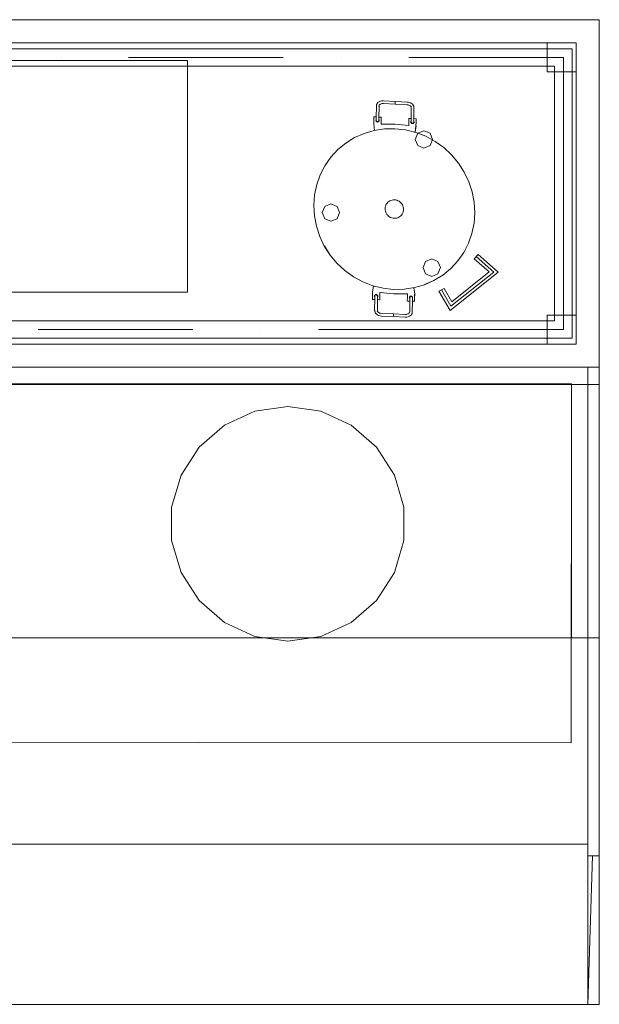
# Model space of a CAD drawing. Header units: millimetres. Extents: x 20872 to 297961, y -293704 to 213007.
# Tile 61 of 256: x 109829 to 110829, y -132454 to -130754. Entities that reach past the tile are written whole.
import ezdxf
from ezdxf.xclip import XClip

# ---------------------------------------------------------------- set-up
doc = ezdxf.new("R2010")
doc.units = ezdxf.units.MM
doc.header["$LTSCALE"] = 100
doc.header["$XCLIPFRAME"] = 2
for name, color, linetype in [('A--L73--_vaste keukenvoorzieningen', 8, 'Continuous'), ('A--T$1A-afwerking', 8, 'Continuous'), ('XREFS', 9, 'Continuous')]:
    doc.layers.add(name, color=color, linetype=linetype)

# ---------------------------------------------------------------- blocks, each defined once
blk = doc.blocks.new('catering')
at = {"layer": 'A--L73--_vaste keukenvoorzieningen', "lineweight": 5}
for points in [[(210484.467, 32343.141), (210455.832, 32343.141)], [(210490.718, 32343.141), (210484.467, 32343.141)], [(210490.718, 32331.141), (210490.718, 32343.141)], [(210484.467, 32342.341), (210455.832, 32342.341)], [(210489.918, 32342.341), (210484.467, 32342.341)], [(210489.918, 32331.941), (210489.918, 32342.341)], [(210489.778, 32342.141), (210452.524, 32342.141)], [(210489.778, 32332.141), (210489.778, 32342.141)], [(210489.178, 32341.541), (210452.524, 32341.541)], [(210464.511, 32341.731), (210476.511, 32341.731)], [(210472.145, 32341.841), (210472.145, 32341.841)], [(210479.811, 32341.841), (210474.478, 32341.841)], [(210476.511, 32341.731), (210476.511, 32333.731)], [(210481.811, 32341.841), (210481.811, 32341.841)], [(210489.478, 32341.841), (210484.145, 32341.841)], [(210489.178, 32332.741), (210489.178, 32341.541)], [(210489.478, 32332.441), (210489.478, 32341.841)], [(210483.025, 32340.167), (210483.03, 32340.205)], [(210483.03, 32340.205), (210483.034, 32340.213)], [(210483.034, 32340.213), (210483.038, 32340.221)], [(210483.038, 32340.221), (210483.055, 32340.254)], [(210483.055, 32340.254), (210483.082, 32340.282)], [(210483.082, 32340.282), (210483.12, 32340.307)], [(210483.114, 32340.171), (210483.128, 32340.193)], [(210483.115, 32340.151), (210483.12, 32340.177)], [(210483.12, 32340.307), (210483.166, 32340.324)], [(210483.12, 32340.177), (210483.126, 32340.19)], [(210483.128, 32340.193), (210483.146, 32340.211)], [(210483.137, 32340.313), (210483.168, 32340.326)], [(210483.146, 32340.211), (210483.169, 32340.226)], [(210483.159, 32340.224), (210483.195, 32340.236)], [(210483.168, 32340.326), (210483.217, 32340.335)], [(210483.169, 32340.226), (210483.179, 32340.23)], [(210483.195, 32340.236), (210483.231, 32340.243)], [(210483.217, 32340.335), (210483.267, 32340.336)], [(210483.231, 32340.243), (210483.269, 32340.244)], [(210483.267, 32340.336), (210483.673, 32340.318)], [(210483.269, 32340.244), (210483.675, 32340.226)], [(210483.672, 32340.318), (210483.673, 32340.318)], [(210483.673, 32340.318), (210484.083, 32340.3)], [(210483.673, 32340.318), (210483.675, 32340.316)], [(210483.675, 32340.316), (210483.673, 32340.318)], [(210483.675, 32340.304), (210483.673, 32340.294)], [(210483.673, 32340.294), (210483.675, 32340.304)], [(210483.673, 32340.294), (210483.674, 32340.282)], [(210483.674, 32340.282), (210483.673, 32340.294)], [(210483.674, 32340.282), (210483.674, 32340.27)], [(210483.674, 32340.27), (210483.674, 32340.282)], [(210483.674, 32340.27), (210483.674, 32340.258)], [(210483.674, 32340.258), (210483.674, 32340.27)], [(210483.674, 32340.258), (210483.674, 32340.246)], [(210483.674, 32340.246), (210483.674, 32340.258)], [(210483.674, 32340.246), (210483.674, 32340.238)], [(210483.674, 32340.238), (210483.674, 32340.246)], [(210483.674, 32340.238), (210483.674, 32340.23)], [(210483.674, 32340.23), (210483.674, 32340.238)], [(210483.674, 32340.23), (210483.675, 32340.226)], [(210483.675, 32340.226), (210483.674, 32340.23)], [(210483.675, 32340.316), (210483.675, 32340.312)], [(210483.675, 32340.312), (210483.675, 32340.316)], [(210483.675, 32340.312), (210483.675, 32340.304)], [(210483.675, 32340.304), (210483.675, 32340.312)], [(210484.078, 32340.206), (210483.675, 32340.226)], [(210484.078, 32340.206), (210484.118, 32340.202)], [(210484.078, 32340.206), (210484.078, 32340.206)], [(210484.083, 32340.3), (210484.133, 32340.293)], [(210484.118, 32340.202), (210484.15, 32340.193)], [(210484.133, 32340.293), (210484.183, 32340.278)], [(210484.15, 32340.193), (210484.183, 32340.176)], [(210484.183, 32340.278), (210484.206, 32340.266)], [(210484.183, 32340.176), (210484.207, 32340.16)], [(210484.185, 32340.276), (210484.229, 32340.255)], [(210484.26, 32340.233), (210484.229, 32340.255)], [(210484.26, 32340.233), (210484.266, 32340.227)], [(210484.266, 32340.227), (210484.27, 32340.223)], [(210484.27, 32340.223), (210484.298, 32340.19)], [(210484.298, 32340.19), (210484.315, 32340.154)], [(210483.02, 32339.756), (210483.025, 32340.167)], [(210483.117, 32340.16), (210483.114, 32339.752)], [(210484.221, 32340.142), (210484.204, 32340.162)], [(210484.221, 32340.143), (210484.228, 32340.127)], [(210484.227, 32339.7), (210484.23, 32340.109)], [(210484.228, 32340.127), (210484.232, 32340.099)], [(210484.23, 32340.109), (210484.229, 32340.119)], [(210484.315, 32340.154), (210484.318, 32340.127)], [(210484.315, 32340.146), (210484.322, 32340.108)], [(210484.319, 32339.698), (210484.322, 32340.1)], [(210484.322, 32340.108), (210484.322, 32340.1)], [(210482.94, 32339.542), (210482.942, 32339.665)], [(210482.967, 32339.319), (210482.94, 32339.542)], [(210482.942, 32339.665), (210482.944, 32339.781)], [(210482.944, 32339.785), (210482.948, 32339.789)], [(210482.948, 32339.789), (210482.944, 32339.785)], [(210482.944, 32339.785), (210482.948, 32339.789)], [(210482.944, 32339.785), (210482.944, 32339.781)], [(210482.952, 32339.789), (210482.948, 32339.789)], [(210482.95, 32339.783), (210482.95, 32339.787)], [(210482.95, 32339.787), (210482.95, 32339.783)], [(210482.952, 32339.781), (210482.95, 32339.783)], [(210482.95, 32339.783), (210482.952, 32339.781)], [(210482.952, 32339.789), (210483.021, 32339.786)], [(210483.014, 32339.68), (210483.012, 32339.666)], [(210483.012, 32339.666), (210483.014, 32339.68)], [(210483.012, 32339.666), (210483.014, 32339.652)], [(210483.014, 32339.652), (210483.012, 32339.666)], [(210483.019, 32339.694), (210483.014, 32339.68)], [(210483.014, 32339.68), (210483.019, 32339.694)], [(210483.014, 32339.652), (210483.019, 32339.64)], [(210483.019, 32339.64), (210483.014, 32339.652)], [(210483.021, 32339.697), (210483.019, 32339.694)], [(210483.019, 32339.694), (210483.021, 32339.697)], [(210483.019, 32339.64), (210483.027, 32339.628)], [(210483.027, 32339.628), (210483.019, 32339.64)], [(210483.021, 32339.732), (210483.02, 32339.756)], [(210483.02, 32339.674), (210483.022, 32339.684)], [(210483.02, 32339.678), (210483.02, 32339.666)], [(210483.022, 32339.664), (210483.02, 32339.674)], [(210483.02, 32339.666), (210483.021, 32339.669)], [(210483.02, 32339.654), (210483.02, 32339.666)], [(210483.02, 32339.654), (210483.026, 32339.644)], [(210483.021, 32339.724), (210483.021, 32339.732)], [(210483.021, 32339.704), (210483.021, 32339.724)], [(210483.021, 32339.696), (210483.021, 32339.704)], [(210483.022, 32339.684), (210483.021, 32339.696)], [(210483.024, 32339.642), (210483.033, 32339.634)], [(210483.033, 32339.634), (210483.026, 32339.644)], [(210483.035, 32339.636), (210483.026, 32339.644)], [(210483.027, 32339.628), (210483.037, 32339.618)], [(210483.037, 32339.618), (210483.027, 32339.628)], [(210483.045, 32339.625), (210483.033, 32339.634)], [(210483.037, 32339.618), (210483.051, 32339.611)], [(210483.051, 32339.611), (210483.037, 32339.618)], [(210483.043, 32339.624), (210483.055, 32339.619)], [(210483.055, 32339.619), (210483.045, 32339.625)], [(210483.051, 32339.611), (210483.065, 32339.609)], [(210483.065, 32339.609), (210483.051, 32339.611)], [(210483.067, 32339.619), (210483.055, 32339.619)], [(210483.065, 32339.617), (210483.079, 32339.619)], [(210483.065, 32339.609), (210483.079, 32339.611)], [(210483.079, 32339.611), (210483.065, 32339.609)], [(210483.079, 32339.619), (210483.067, 32339.619)], [(210483.079, 32339.619), (210483.089, 32339.625)], [(210483.079, 32339.611), (210483.093, 32339.617)], [(210483.093, 32339.617), (210483.079, 32339.611)], [(210483.099, 32339.63), (210483.089, 32339.625)], [(210483.093, 32339.617), (210483.105, 32339.624)], [(210483.105, 32339.624), (210483.093, 32339.617)], [(210483.106, 32339.642), (210483.099, 32339.63)], [(210483.106, 32339.638), (210483.099, 32339.63)], [(210483.099, 32339.63), (210483.106, 32339.638)], [(210483.099, 32339.63), (210483.106, 32339.638)], [(210483.101, 32339.628), (210483.106, 32339.638)], [(210483.105, 32339.624), (210483.114, 32339.634)], [(210483.114, 32339.634), (210483.105, 32339.624)], [(210483.106, 32339.638), (210483.112, 32339.652)], [(210483.11, 32339.658), (210483.112, 32339.668)], [(210483.113, 32339.71), (210483.111, 32339.692)], [(210483.113, 32339.69), (210483.111, 32339.693)], [(210483.111, 32339.693), (210483.113, 32339.69)], [(210483.114, 32339.67), (210483.111, 32339.692)], [(210483.112, 32339.668), (210483.111, 32339.692)], [(210483.112, 32339.652), (210483.114, 32339.67)], [(210483.112, 32339.648), (210483.114, 32339.662)], [(210483.114, 32339.752), (210483.113, 32339.73)], [(210483.113, 32339.73), (210483.113, 32339.71)], [(210483.12, 32339.676), (210483.113, 32339.69)], [(210483.113, 32339.69), (210483.12, 32339.676)], [(210483.114, 32339.662), (210483.113, 32339.666)], [(210483.114, 32339.662), (210483.113, 32339.658)], [(210483.114, 32339.782), (210483.186, 32339.778)], [(210483.19, 32339.778), (210483.114, 32339.782)], [(210483.114, 32339.634), (210483.12, 32339.648)], [(210483.12, 32339.648), (210483.114, 32339.634)], [(210483.122, 32339.662), (210483.12, 32339.676)], [(210483.12, 32339.676), (210483.122, 32339.662)], [(210483.12, 32339.648), (210483.122, 32339.662)], [(210483.122, 32339.662), (210483.12, 32339.648)], [(210483.192, 32339.776), (210483.186, 32339.778)], [(210483.19, 32339.778), (210483.192, 32339.776)], [(210483.192, 32339.776), (210483.19, 32339.778)], [(210483.19, 32339.774), (210483.194, 32339.77)], [(210483.192, 32339.772), (210483.19, 32339.774)], [(210483.194, 32339.774), (210483.192, 32339.776)], [(210483.194, 32339.77), (210483.192, 32339.772)], [(210483.194, 32339.774), (210483.196, 32339.772)], [(210483.196, 32339.768), (210483.194, 32339.774)], [(210483.196, 32339.654), (210483.194, 32339.539)], [(210483.194, 32339.535), (210483.194, 32339.539)], [(210483.194, 32339.535), (210483.198, 32339.531)], [(210483.196, 32339.768), (210483.196, 32339.772)], [(210483.196, 32339.768), (210483.196, 32339.654)], [(210483.669, 32339.537), (210483.198, 32339.531)], [(210483.202, 32339.531), (210483.198, 32339.531)], [(210483.202, 32339.531), (210483.669, 32339.537)], [(210484.138, 32339.488), (210483.669, 32339.537)], [(210483.669, 32339.537), (210484.134, 32339.488)], [(210484.143, 32339.494), (210484.142, 32339.492)], [(210484.142, 32339.492), (210484.143, 32339.494)], [(210484.142, 32339.492), (210484.143, 32339.494)], [(210484.143, 32339.726), (210484.145, 32339.728)], [(210484.145, 32339.61), (210484.143, 32339.726)], [(210484.145, 32339.61), (210484.143, 32339.494)], [(210484.143, 32339.494), (210484.143, 32339.494)], [(210484.149, 32339.732), (210484.145, 32339.728)], [(210484.145, 32339.728), (210484.145, 32339.61)], [(210484.145, 32339.728), (210484.145, 32339.727)], [(210484.151, 32339.734), (210484.149, 32339.732)], [(210484.151, 32339.734), (210484.155, 32339.733)], [(210484.228, 32339.73), (210484.155, 32339.733)], [(210484.219, 32339.626), (210484.217, 32339.613)], [(210484.217, 32339.613), (210484.219, 32339.626)], [(210484.217, 32339.613), (210484.217, 32339.596)], [(210484.217, 32339.596), (210484.217, 32339.613)], [(210484.217, 32339.596), (210484.224, 32339.582)], [(210484.224, 32339.582), (210484.217, 32339.596)], [(210484.227, 32339.638), (210484.219, 32339.626)], [(210484.219, 32339.626), (210484.227, 32339.638)], [(210484.223, 32339.61), (210484.226, 32339.618)], [(210484.224, 32339.582), (210484.234, 32339.572)], [(210484.234, 32339.572), (210484.224, 32339.582)], [(210484.225, 32339.612), (210484.227, 32339.63)], [(210484.227, 32339.598), (210484.225, 32339.612)], [(210484.226, 32339.678), (210484.227, 32339.7)], [(210484.226, 32339.658), (210484.226, 32339.678)], [(210484.227, 32339.63), (210484.226, 32339.658)], [(210484.228, 32339.692), (210484.227, 32339.7)], [(210484.227, 32339.626), (210484.227, 32339.63)], [(210484.227, 32339.63), (210484.229, 32339.616)], [(210484.227, 32339.606), (210484.227, 32339.626)], [(210484.232, 32339.59), (210484.227, 32339.606)], [(210484.232, 32339.586), (210484.227, 32339.598)], [(210484.228, 32339.692), (210484.228, 32339.668)], [(210484.231, 32339.606), (210484.229, 32339.616)], [(210484.231, 32339.606), (210484.234, 32339.596)], [(210484.24, 32339.578), (210484.232, 32339.59)], [(210484.24, 32339.578), (210484.232, 32339.586)], [(210484.238, 32339.576), (210484.232, 32339.586)], [(210484.234, 32339.572), (210484.244, 32339.562)], [(210484.244, 32339.562), (210484.234, 32339.572)], [(210484.248, 32339.57), (210484.24, 32339.578)], [(210484.244, 32339.562), (210484.258, 32339.556)], [(210484.258, 32339.556), (210484.244, 32339.562)], [(210484.26, 32339.566), (210484.248, 32339.57)], [(210484.26, 32339.562), (210484.248, 32339.57)], [(210484.26, 32339.566), (210484.25, 32339.572)], [(210484.258, 32339.556), (210484.272, 32339.553)], [(210484.272, 32339.553), (210484.258, 32339.556)], [(210484.272, 32339.561), (210484.26, 32339.566)], [(210484.284, 32339.565), (210484.272, 32339.561)], [(210484.284, 32339.565), (210484.272, 32339.565)], [(210484.284, 32339.561), (210484.272, 32339.561)], [(210484.272, 32339.553), (210484.286, 32339.555)], [(210484.286, 32339.555), (210484.272, 32339.553)], [(210484.294, 32339.567), (210484.284, 32339.565)], [(210484.286, 32339.555), (210484.3, 32339.561)], [(210484.3, 32339.561), (210484.286, 32339.555)], [(210484.306, 32339.575), (210484.294, 32339.567)], [(210484.3, 32339.561), (210484.312, 32339.569)], [(210484.312, 32339.569), (210484.3, 32339.561)], [(210484.312, 32339.585), (210484.304, 32339.577)], [(210484.312, 32339.585), (210484.306, 32339.575)], [(210484.314, 32339.583), (210484.306, 32339.575)], [(210484.317, 32339.595), (210484.312, 32339.585)], [(210484.312, 32339.569), (210484.32, 32339.58)], [(210484.32, 32339.58), (210484.312, 32339.569)], [(210484.319, 32339.608), (210484.315, 32339.597)], [(210484.319, 32339.624), (210484.317, 32339.614)], [(210484.317, 32339.617), (210484.319, 32339.608)], [(210484.321, 32339.606), (210484.317, 32339.595)], [(210484.317, 32339.603), (210484.317, 32339.595)], [(210484.32, 32339.674), (210484.318, 32339.652)], [(210484.318, 32339.653), (210484.318, 32339.648)], [(210484.318, 32339.648), (210484.319, 32339.636)], [(210484.319, 32339.698), (210484.32, 32339.674)], [(210484.321, 32339.634), (210484.319, 32339.637)], [(210484.319, 32339.637), (210484.321, 32339.634)], [(210484.319, 32339.636), (210484.319, 32339.624)], [(210484.32, 32339.725), (210484.389, 32339.723)], [(210484.391, 32339.721), (210484.32, 32339.725)], [(210484.32, 32339.58), (210484.325, 32339.59)], [(210484.325, 32339.59), (210484.32, 32339.58)], [(210484.327, 32339.62), (210484.321, 32339.634)], [(210484.321, 32339.634), (210484.327, 32339.62)], [(210484.325, 32339.59), (210484.327, 32339.604)], [(210484.327, 32339.604), (210484.325, 32339.59)], [(210484.327, 32339.604), (210484.327, 32339.62)], [(210484.327, 32339.62), (210484.327, 32339.604)], [(210484.389, 32339.723), (210484.391, 32339.721)], [(210484.391, 32339.721), (210484.389, 32339.723)], [(210484.391, 32339.721), (210484.389, 32339.723)], [(210484.391, 32339.721), (210484.389, 32339.723)], [(210484.389, 32339.723), (210484.391, 32339.721)], [(210484.391, 32339.717), (210484.389, 32339.715)], [(210484.389, 32339.715), (210484.391, 32339.717)], [(210484.391, 32339.721), (210484.395, 32339.717)], [(210484.395, 32339.717), (210484.391, 32339.721)], [(210484.393, 32339.719), (210484.391, 32339.721)], [(210484.391, 32339.721), (210484.395, 32339.717)], [(210484.391, 32339.721), (210484.391, 32339.717)], [(210484.395, 32339.717), (210484.391, 32339.721)], [(210484.395, 32339.717), (210484.391, 32339.721)], [(210484.395, 32339.717), (210484.391, 32339.721)], [(210484.391, 32339.717), (210484.391, 32339.721)], [(210484.391, 32339.721), (210484.391, 32339.721)], [(210484.391, 32339.717), (210484.395, 32339.717)], [(210484.395, 32339.717), (210484.393, 32339.719)], [(210484.393, 32339.475), (210484.395, 32339.599)], [(210484.395, 32339.717), (210484.397, 32339.715)], [(210484.397, 32339.715), (210484.395, 32339.717)], [(210484.395, 32339.717), (210484.397, 32339.715)], [(210484.397, 32339.715), (210484.395, 32339.717)], [(210484.397, 32339.715), (210484.395, 32339.717)], [(210484.397, 32339.715), (210484.395, 32339.599)], [(210484.397, 32339.715), (210484.397, 32339.714)], [(210482.603, 32339.217), (210482.276, 32339.069)], [(210482.605, 32339.215), (210482.276, 32339.069)], [(210482.603, 32339.217), (210482.947, 32339.316)], [(210482.603, 32339.217), (210482.603, 32339.217)], [(210483.303, 32339.371), (210482.947, 32339.316)], [(210483.305, 32339.369), (210482.947, 32339.316)], [(210483.303, 32339.371), (210483.668, 32339.378)], [(210483.303, 32339.371), (210483.303, 32339.371)], [(210483.305, 32339.369), (210483.305, 32339.369)], [(210484.031, 32339.337), (210483.668, 32339.378)], [(210484.384, 32339.25), (210484.031, 32339.337)], [(210484.386, 32339.252), (210484.031, 32339.337)], [(210484.138, 32339.488), (210484.134, 32339.488)], [(210484.142, 32339.492), (210484.138, 32339.488)], [(210484.138, 32339.488), (210484.142, 32339.492)], [(210484.138, 32339.488), (210484.142, 32339.492)], [(210484.364, 32339.257), (210484.393, 32339.475)], [(210484.365, 32339.257), (210484.394, 32339.467)], [(210484.383, 32339.25), (210484.384, 32339.25)], [(210484.386, 32339.252), (210484.728, 32339.117)], [(210484.393, 32339.475), (210484.393, 32339.476)], [(210484.394, 32339.471), (210484.393, 32339.475)], [(210484.394, 32339.467), (210484.394, 32339.471)], [(210481.972, 32338.884), (210481.697, 32338.657)], [(210481.972, 32338.884), (210482.276, 32339.069)], [(210481.972, 32338.884), (210481.972, 32338.884)], [(210485.052, 32338.941), (210484.728, 32339.117)], [(210485.354, 32338.725), (210485.052, 32338.941)], [(210481.697, 32338.657), (210481.454, 32338.395)], [(210485.624, 32338.474), (210485.354, 32338.725)], [(210485.861, 32338.19), (210485.624, 32338.474)], [(210481.454, 32338.395), (210481.25, 32338.101)], [(210486.06, 32337.881), (210485.861, 32338.19)], [(210481.25, 32338.101), (210481.088, 32337.785)], [(210486.218, 32337.546), (210486.06, 32337.881)], [(210481.088, 32337.785), (210480.968, 32337.446)], [(210481.09, 32337.783), (210480.968, 32337.446)], [(210486.218, 32337.547), (210486.218, 32337.546)], [(210486.333, 32337.196), (210486.218, 32337.546)], [(210486.335, 32337.198), (210486.218, 32337.546)], [(210480.968, 32337.446), (210480.895, 32337.092)], [(210480.968, 32337.445), (210480.968, 32337.446)], [(210486.335, 32337.198), (210486.335, 32337.198)], [(210486.335, 32337.198), (210486.401, 32336.838)], [(210480.868, 32336.731), (210480.895, 32337.092)], [(210483.352, 32336.738), (210483.369, 32336.775)], [(210483.369, 32336.775), (210483.394, 32336.809)], [(210483.394, 32336.809), (210483.422, 32336.84)], [(210483.422, 32336.84), (210483.453, 32336.864)], [(210483.453, 32336.864), (210483.489, 32336.887)], [(210483.489, 32336.887), (210483.526, 32336.904)], [(210483.526, 32336.904), (210483.566, 32336.915)], [(210483.566, 32336.915), (210483.606, 32336.922)], [(210483.606, 32336.922), (210483.646, 32336.922)], [(210483.646, 32336.922), (210483.69, 32336.917)], [(210483.69, 32336.917), (210483.73, 32336.908)], [(210483.73, 32336.908), (210483.77, 32336.891)], [(210483.77, 32336.891), (210483.807, 32336.871)], [(210483.807, 32336.871), (210483.841, 32336.848)], [(210483.871, 32336.817), (210483.841, 32336.848)], [(210483.841, 32336.848), (210483.871, 32336.817)], [(210483.841, 32336.848), (210483.871, 32336.817)], [(210483.871, 32336.817), (210483.9, 32336.785)], [(210483.9, 32336.785), (210483.923, 32336.75)], [(210486.422, 32336.476), (210486.401, 32336.838)], [(210480.868, 32336.731), (210480.868, 32336.731)], [(210480.868, 32336.731), (210480.888, 32336.369)], [(210480.87, 32336.733), (210480.888, 32336.369)], [(210480.87, 32336.732), (210480.87, 32336.733)], [(210483.326, 32336.618), (210483.329, 32336.658)], [(210483.329, 32336.576), (210483.326, 32336.618)], [(210483.329, 32336.658), (210483.338, 32336.7)], [(210483.337, 32336.536), (210483.329, 32336.576)], [(210483.35, 32336.496), (210483.337, 32336.536)], [(210483.338, 32336.7), (210483.352, 32336.738)], [(210483.369, 32336.458), (210483.35, 32336.496)], [(210483.389, 32336.421), (210483.369, 32336.458)], [(210483.938, 32336.469), (210483.92, 32336.431)], [(210483.923, 32336.75), (210483.941, 32336.712)], [(210483.951, 32336.506), (210483.938, 32336.469)], [(210483.941, 32336.712), (210483.954, 32336.672)], [(210483.96, 32336.548), (210483.951, 32336.506)], [(210483.954, 32336.672), (210483.961, 32336.63)], [(210483.963, 32336.588), (210483.96, 32336.548)], [(210483.961, 32336.63), (210483.963, 32336.588)], [(210486.395, 32336.115), (210486.422, 32336.476)], [(210480.888, 32336.369), (210480.957, 32336.01)], [(210480.888, 32336.368), (210480.888, 32336.369)], [(210483.418, 32336.389), (210483.389, 32336.421)], [(210483.45, 32336.36), (210483.418, 32336.389)], [(210483.483, 32336.336), (210483.45, 32336.36)], [(210483.519, 32336.315), (210483.483, 32336.336)], [(210483.562, 32336.3), (210483.519, 32336.315)], [(210483.6, 32336.289), (210483.562, 32336.3)], [(210483.644, 32336.285), (210483.6, 32336.289)], [(210483.686, 32336.286), (210483.644, 32336.285)], [(210483.725, 32336.293), (210483.686, 32336.286)], [(210483.765, 32336.304), (210483.725, 32336.293)], [(210483.803, 32336.321), (210483.765, 32336.304)], [(210483.836, 32336.343), (210483.803, 32336.321)], [(210483.87, 32336.368), (210483.836, 32336.343)], [(210483.895, 32336.398), (210483.87, 32336.368)], [(210483.92, 32336.431), (210483.895, 32336.398)], [(210486.321, 32335.761), (210486.395, 32336.115)], [(210480.957, 32336.01), (210481.071, 32335.66)], [(210486.2, 32335.424), (210486.321, 32335.761)], [(210486.204, 32335.424), (210486.321, 32335.761)], [(210481.229, 32335.326), (210481.071, 32335.66)], [(210486.04, 32335.105), (210486.204, 32335.424)], [(210481.229, 32335.326), (210481.428, 32335.016)], [(210481.231, 32335.328), (210481.428, 32335.016)], [(210485.836, 32334.812), (210486.04, 32335.105)], [(210481.428, 32335.016), (210481.665, 32334.732)], [(210481.429, 32335.016), (210481.428, 32335.016)], [(210485.595, 32334.551), (210485.836, 32334.812)], [(210486.537, 32335.035), (210486.405, 32334.885)], [(210486.922, 32334.433), (210486.405, 32334.885)], [(210487.077, 32334.429), (210486.471, 32334.96)], [(210487.233, 32334.426), (210486.537, 32335.035)], [(210481.665, 32334.732), (210481.936, 32334.481)], [(210481.666, 32334.732), (210481.665, 32334.732)], [(210481.936, 32334.481), (210482.237, 32334.265)], [(210481.936, 32334.481), (210481.936, 32334.481)], [(210485.319, 32334.325), (210485.595, 32334.551)], [(210485.572, 32333.097), (210487.233, 32334.426)], [(210485.6, 32333.248), (210487.077, 32334.429)], [(210485.629, 32333.398), (210486.922, 32334.433)], [(210482.237, 32334.265), (210482.562, 32334.089)], [(210482.562, 32334.089), (210482.906, 32333.957)], [(210484.686, 32333.994), (210485.013, 32334.137)], [(210484.688, 32333.992), (210485.013, 32334.137)], [(210485.319, 32334.325), (210485.013, 32334.137)], [(210485.319, 32334.324), (210485.319, 32334.325)], [(210476.511, 32333.731), (210464.511, 32333.731)], [(210482.898, 32333.733), (210482.894, 32333.607)], [(210482.894, 32333.607), (210482.896, 32333.731)], [(210482.925, 32333.952), (210482.896, 32333.739)], [(210482.896, 32333.731), (210482.926, 32333.952)], [(210482.896, 32333.739), (210482.896, 32333.735)], [(210482.896, 32333.735), (210482.896, 32333.731)], [(210482.898, 32333.733), (210482.898, 32333.733)], [(210483.261, 32333.868), (210482.906, 32333.957)], [(210483.146, 32333.712), (210483.148, 32333.714)], [(210483.148, 32333.714), (210483.146, 32333.712)], [(210483.146, 32333.712), (210483.148, 32333.714)], [(210483.148, 32333.714), (210483.152, 32333.718)], [(210483.152, 32333.718), (210483.148, 32333.714)], [(210483.148, 32333.714), (210483.152, 32333.718)], [(210483.152, 32333.722), (210483.622, 32333.671)], [(210483.153, 32333.722), (210483.152, 32333.722)], [(210483.152, 32333.718), (210483.156, 32333.718)], [(210483.622, 32333.671), (210483.156, 32333.718)], [(210483.261, 32333.868), (210483.261, 32333.868)], [(210483.261, 32333.868), (210483.621, 32333.829)], [(210483.621, 32333.829), (210483.986, 32333.836)], [(210483.984, 32333.838), (210484.343, 32333.891)], [(210483.986, 32333.836), (210484.343, 32333.891)], [(210484.349, 32333.665), (210484.322, 32333.887)], [(210484.688, 32333.992), (210484.343, 32333.891)], [(210485.187, 32333.765), (210485.36, 32333.865)], [(210485.187, 32333.765), (210485.572, 32333.097)], [(210485.273, 32333.815), (210485.6, 32333.248)], [(210485.36, 32333.865), (210485.629, 32333.398)], [(210482.894, 32333.607), (210482.892, 32333.492)], [(210482.892, 32333.492), (210482.892, 32333.492)], [(210482.894, 32333.49), (210482.892, 32333.492)], [(210482.892, 32333.492), (210482.894, 32333.49)], [(210482.894, 32333.49), (210482.892, 32333.492)], [(210482.892, 32333.492), (210482.894, 32333.49)], [(210482.894, 32333.49), (210482.892, 32333.492)], [(210482.899, 32333.485), (210482.894, 32333.49)], [(210482.894, 32333.49), (210482.896, 32333.488)], [(210482.894, 32333.49), (210482.899, 32333.485)], [(210482.899, 32333.485), (210482.894, 32333.49)], [(210482.898, 32333.49), (210482.894, 32333.49)], [(210482.894, 32333.49), (210482.899, 32333.485)], [(210482.894, 32333.49), (210482.899, 32333.485)], [(210482.899, 32333.485), (210482.894, 32333.49)], [(210482.896, 32333.488), (210482.899, 32333.485)], [(210482.898, 32333.49), (210482.902, 32333.493)], [(210482.902, 32333.493), (210482.898, 32333.49)], [(210482.899, 32333.485), (210482.898, 32333.49)], [(210482.898, 32333.49), (210482.899, 32333.485)], [(210482.899, 32333.485), (210482.971, 32333.482)], [(210482.901, 32333.483), (210482.899, 32333.485)], [(210482.899, 32333.485), (210482.901, 32333.483)], [(210482.901, 32333.483), (210482.899, 32333.485)], [(210482.899, 32333.485), (210482.901, 32333.483)], [(210482.901, 32333.483), (210482.899, 32333.485)], [(210482.899, 32333.485), (210482.899, 32333.485)], [(210482.971, 32333.481), (210482.901, 32333.483)], [(210482.964, 32333.616), (210482.962, 32333.602)], [(210482.962, 32333.602), (210482.964, 32333.616)], [(210482.962, 32333.602), (210482.965, 32333.588)], [(210482.965, 32333.588), (210482.962, 32333.602)], [(210482.972, 32333.628), (210482.964, 32333.616)], [(210482.964, 32333.616), (210482.972, 32333.628)], [(210482.965, 32333.588), (210482.971, 32333.574)], [(210482.971, 32333.574), (210482.965, 32333.588)], [(210482.967, 32333.107), (210482.972, 32333.518)], [(210482.972, 32333.612), (210482.97, 32333.602)], [(210482.972, 32333.604), (210482.97, 32333.598)], [(210482.972, 32333.588), (210482.97, 32333.598)], [(210482.971, 32333.57), (210482.973, 32333.584)], [(210482.971, 32333.574), (210482.971, 32333.573)], [(210482.971, 32333.573), (210482.971, 32333.574)], [(210482.971, 32333.554), (210482.971, 32333.57)], [(210482.972, 32333.534), (210482.971, 32333.554)], [(210482.98, 32333.64), (210482.972, 32333.628)], [(210482.972, 32333.628), (210482.98, 32333.64)], [(210482.978, 32333.622), (210482.972, 32333.612)], [(210482.972, 32333.604), (210482.972, 32333.612)], [(210482.972, 32333.604), (210482.974, 32333.61)], [(210482.973, 32333.584), (210482.972, 32333.592)], [(210482.972, 32333.518), (210482.972, 32333.534)], [(210482.976, 32333.624), (210482.986, 32333.634)], [(210482.986, 32333.634), (210482.976, 32333.624)], [(210482.978, 32333.622), (210482.986, 32333.634)], [(210482.986, 32333.63), (210482.978, 32333.622)], [(210482.978, 32333.622), (210482.986, 32333.63)], [(210482.991, 32333.647), (210482.98, 32333.64)], [(210482.98, 32333.64), (210482.991, 32333.647)], [(210482.986, 32333.634), (210482.996, 32333.639)], [(210483.003, 32333.651), (210482.991, 32333.647)], [(210482.991, 32333.647), (210483.003, 32333.651)], [(210482.996, 32333.639), (210483.007, 32333.643)], [(210483.017, 32333.653), (210483.003, 32333.651)], [(210483.003, 32333.651), (210483.017, 32333.653)], [(210483.017, 32333.645), (210483.005, 32333.645)], [(210483.007, 32333.643), (210483.017, 32333.645)], [(210483.031, 32333.651), (210483.017, 32333.653)], [(210483.017, 32333.653), (210483.031, 32333.651)], [(210483.029, 32333.641), (210483.017, 32333.645)], [(210483.029, 32333.641), (210483.042, 32333.636)], [(210483.029, 32333.641), (210483.04, 32333.635)], [(210483.045, 32333.644), (210483.031, 32333.651)], [(210483.031, 32333.651), (210483.045, 32333.644)], [(210483.05, 32333.628), (210483.042, 32333.636)], [(210483.058, 32333.636), (210483.045, 32333.644)], [(210483.045, 32333.644), (210483.058, 32333.636)], [(210483.05, 32333.628), (210483.058, 32333.62)], [(210483.05, 32333.628), (210483.058, 32333.616)], [(210483.058, 32333.62), (210483.052, 32333.63)], [(210483.066, 32333.624), (210483.058, 32333.636)], [(210483.058, 32333.636), (210483.066, 32333.624)], [(210483.062, 32333.608), (210483.058, 32333.62)], [(210483.06, 32333.096), (210483.062, 32333.498)], [(210483.062, 32333.514), (210483.061, 32333.538)], [(210483.062, 32333.608), (210483.064, 32333.594)], [(210483.062, 32333.6), (210483.062, 32333.608)], [(210483.065, 32333.578), (210483.062, 32333.6)], [(210483.062, 32333.498), (210483.063, 32333.528)], [(210483.062, 32333.514), (210483.062, 32333.506)], [(210483.062, 32333.477), (210483.138, 32333.473)], [(210483.063, 32333.56), (210483.063, 32333.576)], [(210483.065, 32333.566), (210483.063, 32333.549)], [(210483.063, 32333.528), (210483.063, 32333.56)], [(210483.064, 32333.588), (210483.066, 32333.596)], [(210483.064, 32333.587), (210483.064, 32333.594)], [(210483.065, 32333.57), (210483.071, 32333.58)], [(210483.071, 32333.58), (210483.065, 32333.57)], [(210483.065, 32333.578), (210483.065, 32333.566)], [(210483.072, 32333.61), (210483.066, 32333.624)], [(210483.066, 32333.624), (210483.072, 32333.61)], [(210483.071, 32333.58), (210483.074, 32333.596)], [(210483.074, 32333.596), (210483.071, 32333.58)], [(210483.074, 32333.596), (210483.072, 32333.61)], [(210483.072, 32333.61), (210483.074, 32333.596)], [(210483.144, 32333.479), (210483.138, 32333.473)], [(210483.138, 32333.473), (210483.14, 32333.475)], [(210483.138, 32333.473), (210483.14, 32333.475)], [(210483.14, 32333.475), (210483.138, 32333.473)], [(210483.138, 32333.473), (210483.14, 32333.475)], [(210483.144, 32333.479), (210483.14, 32333.475)], [(210483.14, 32333.475), (210483.144, 32333.479)], [(210483.14, 32333.475), (210483.144, 32333.479)], [(210483.14, 32333.475), (210483.144, 32333.479)], [(210483.14, 32333.475), (210483.144, 32333.479)], [(210483.14, 32333.475), (210483.144, 32333.479)], [(210483.146, 32333.481), (210483.144, 32333.479)], [(210483.144, 32333.479), (210483.146, 32333.481)], [(210483.144, 32333.479), (210483.146, 32333.481)], [(210483.146, 32333.481), (210483.144, 32333.479)], [(210483.144, 32333.479), (210483.146, 32333.481)], [(210483.146, 32333.712), (210483.146, 32333.598)], [(210483.146, 32333.598), (210483.146, 32333.481)], [(210483.622, 32333.671), (210484.091, 32333.68)], [(210483.622, 32333.671), (210484.091, 32333.676)], [(210484.087, 32333.676), (210483.622, 32333.671)], [(210484.087, 32333.676), (210484.091, 32333.676)], [(210484.09, 32333.68), (210484.091, 32333.68)], [(210484.095, 32333.672), (210484.091, 32333.676)], [(210484.094, 32333.438), (210484.095, 32333.554)], [(210484.094, 32333.438), (210484.096, 32333.432)], [(210484.095, 32333.672), (210484.095, 32333.668)], [(210484.095, 32333.554), (210484.095, 32333.668)], [(210484.096, 32333.432), (210484.098, 32333.43)], [(210484.1, 32333.428), (210484.098, 32333.43)], [(210484.098, 32333.43), (210484.1, 32333.428)], [(210484.098, 32333.43), (210484.104, 32333.428)], [(210484.1, 32333.428), (210484.1, 32333.428)], [(210484.175, 32333.425), (210484.1, 32333.428)], [(210484.175, 32333.425), (210484.104, 32333.428)], [(210484.171, 32333.56), (210484.168, 32333.544)], [(210484.168, 32333.544), (210484.17, 32333.53)], [(210484.17, 32333.546), (210484.171, 32333.56)], [(210484.17, 32333.53), (210484.17, 32333.546)], [(210484.17, 32333.53), (210484.176, 32333.516)], [(210484.176, 32333.516), (210484.17, 32333.53)], [(210484.175, 32333.572), (210484.171, 32333.56)], [(210484.171, 32333.56), (210484.175, 32333.572)], [(210484.185, 32333.582), (210484.175, 32333.572)], [(210484.175, 32333.572), (210484.185, 32333.582)], [(210484.175, 32333.454), (210484.177, 32333.476)], [(210484.179, 32333.462), (210484.175, 32333.055)], [(210484.175, 32333.071), (210484.175, 32333.454)], [(210484.176, 32333.516), (210484.178, 32333.513)], [(210484.178, 32333.513), (210484.176, 32333.516)], [(210484.177, 32333.476), (210484.178, 32333.498)], [(210484.178, 32333.546), (210484.179, 32333.556)], [(210484.178, 32333.542), (210484.179, 32333.556)], [(210484.178, 32333.542), (210484.178, 32333.546)], [(210484.178, 32333.538), (210484.178, 32333.542)], [(210484.178, 32333.526), (210484.178, 32333.538)], [(210484.178, 32333.502), (210484.178, 32333.526)], [(210484.178, 32333.498), (210484.178, 32333.514)], [(210484.178, 32333.502), (210484.178, 32333.5)], [(210484.179, 32333.556), (210484.183, 32333.568)], [(210484.179, 32333.462), (210484.179, 32333.462)], [(210484.183, 32333.568), (210484.189, 32333.578)], [(210484.183, 32333.568), (210484.191, 32333.576)], [(210484.197, 32333.59), (210484.185, 32333.582)], [(210484.185, 32333.582), (210484.197, 32333.59)], [(210484.185, 32333.566), (210484.191, 32333.576)], [(210484.191, 32333.576), (210484.203, 32333.584)], [(210484.211, 32333.596), (210484.197, 32333.59)], [(210484.197, 32333.59), (210484.211, 32333.596)], [(210484.203, 32333.584), (210484.211, 32333.588)], [(210484.224, 32333.597), (210484.211, 32333.596)], [(210484.211, 32333.596), (210484.224, 32333.597)], [(210484.211, 32333.588), (210484.225, 32333.589)], [(210484.239, 32333.595), (210484.224, 32333.597)], [(210484.224, 32333.597), (210484.239, 32333.595)], [(210484.225, 32333.589), (210484.235, 32333.587)], [(210484.225, 32333.589), (210484.237, 32333.589)], [(210484.235, 32333.587), (210484.247, 32333.583)], [(210484.253, 32333.589), (210484.239, 32333.595)], [(210484.239, 32333.595), (210484.253, 32333.589)], [(210484.247, 32333.583), (210484.257, 32333.573)], [(210484.257, 32333.573), (210484.247, 32333.583)], [(210484.247, 32333.583), (210484.257, 32333.573)], [(210484.247, 32333.583), (210484.259, 32333.575)], [(210484.247, 32333.579), (210484.257, 32333.573)], [(210484.263, 32333.578), (210484.253, 32333.589)], [(210484.253, 32333.589), (210484.263, 32333.578)], [(210484.257, 32333.573), (210484.265, 32333.564)], [(210484.265, 32333.564), (210484.257, 32333.573)], [(210484.257, 32333.573), (210484.265, 32333.564)], [(210484.257, 32333.573), (210484.265, 32333.564)], [(210484.257, 32333.573), (210484.265, 32333.564)], [(210484.273, 32333.568), (210484.263, 32333.578)], [(210484.263, 32333.578), (210484.273, 32333.568)], [(210484.265, 32333.564), (210484.269, 32333.552)], [(210484.269, 32333.451), (210484.265, 32333.039)], [(210484.267, 32333.551), (210484.272, 32333.538)], [(210484.27, 32333.524), (210484.268, 32333.511)], [(210484.268, 32333.523), (210484.268, 32333.503)], [(210484.268, 32333.51), (210484.27, 32333.513)], [(210484.27, 32333.513), (210484.268, 32333.51)], [(210484.268, 32333.503), (210484.269, 32333.483)], [(210484.269, 32333.552), (210484.269, 32333.545)], [(210484.269, 32333.552), (210484.271, 32333.542)], [(210484.269, 32333.483), (210484.269, 32333.475)], [(210484.269, 32333.475), (210484.269, 32333.451)], [(210484.338, 32333.417), (210484.269, 32333.421)], [(210484.272, 32333.538), (210484.27, 32333.528)], [(210484.27, 32333.532), (210484.27, 32333.524)], [(210484.27, 32333.528), (210484.27, 32333.528)], [(210484.27, 32333.528), (210484.27, 32333.528)], [(210484.27, 32333.513), (210484.276, 32333.526)], [(210484.276, 32333.526), (210484.27, 32333.513)], [(210484.277, 32333.556), (210484.273, 32333.568)], [(210484.273, 32333.568), (210484.277, 32333.556)], [(210484.276, 32333.526), (210484.277, 32333.54)], [(210484.277, 32333.54), (210484.276, 32333.526)], [(210484.277, 32333.54), (210484.277, 32333.556)], [(210484.277, 32333.556), (210484.277, 32333.54)], [(210484.338, 32333.417), (210484.342, 32333.417)], [(210484.342, 32333.417), (210484.346, 32333.421)], [(210484.347, 32333.541), (210484.345, 32333.665)], [(210484.345, 32333.664), (210484.345, 32333.665)], [(210484.346, 32333.421), (210484.347, 32333.427)], [(210484.349, 32333.665), (210484.347, 32333.541)], [(210484.347, 32333.541), (210484.347, 32333.427)], [(210484.347, 32333.427), (210484.347, 32333.427)], [(210484.349, 32333.666), (210484.349, 32333.665)], [(210482.968, 32333.099), (210482.967, 32333.107)], [(210482.974, 32333.061), (210482.968, 32333.099)], [(210482.974, 32333.053), (210482.971, 32333.08)], [(210482.979, 32333.045), (210482.974, 32333.053)], [(210482.997, 32333.01), (210482.979, 32333.045)], [(210483.074, 32333.059), (210483.058, 32333.087)], [(210483.06, 32333.097), (210483.063, 32333.078)], [(210483.064, 32333.069), (210483.068, 32333.065)], [(210483.088, 32333.044), (210483.064, 32333.069)], [(210483.088, 32333.044), (210483.068, 32333.065)], [(210483.107, 32333.03), (210483.082, 32333.047)], [(210483.102, 32333.033), (210483.088, 32333.044)], [(210484.175, 32333.035), (210484.163, 32333.015)], [(210484.175, 32333.055), (210484.169, 32333.029)], [(210484.265, 32333.039), (210484.259, 32333.001)], [(210452.324, 32332.741), (210489.178, 32332.741)], [(210483.024, 32332.98), (210482.997, 32333.01)], [(210483.03, 32332.974), (210483.024, 32332.98)], [(210483.06, 32332.951), (210483.03, 32332.974)], [(210483.104, 32332.93), (210483.06, 32332.951)], [(210483.107, 32332.928), (210483.082, 32332.941)], [(210483.139, 32333.014), (210483.107, 32333.03)], [(210483.157, 32332.913), (210483.107, 32332.928)], [(210483.171, 32333.005), (210483.139, 32333.014)], [(210483.207, 32332.906), (210483.157, 32332.913)], [(210483.211, 32333), (210483.171, 32333.005)], [(210483.616, 32332.888), (210483.207, 32332.906)], [(210483.615, 32332.98), (210483.211, 32333)], [(210483.616, 32332.912), (210483.614, 32332.902)], [(210483.614, 32332.902), (210483.616, 32332.912)], [(210483.614, 32332.902), (210483.616, 32332.896)], [(210483.616, 32332.896), (210483.614, 32332.902)], [(210483.616, 32332.896), (210483.614, 32332.89)], [(210483.614, 32332.89), (210483.616, 32332.896)], [(210483.614, 32332.89), (210483.616, 32332.888)], [(210483.616, 32332.888), (210483.614, 32332.89)], [(210484.021, 32332.962), (210483.615, 32332.98)], [(210483.615, 32332.98), (210483.617, 32332.974)], [(210483.617, 32332.974), (210483.615, 32332.98)], [(210483.617, 32332.974), (210483.615, 32332.968)], [(210483.615, 32332.968), (210483.617, 32332.974)], [(210483.615, 32332.968), (210483.615, 32332.96)], [(210483.615, 32332.96), (210483.615, 32332.968)], [(210483.615, 32332.96), (210483.615, 32332.948)], [(210483.615, 32332.948), (210483.615, 32332.96)], [(210483.615, 32332.948), (210483.616, 32332.936)], [(210483.616, 32332.936), (210483.615, 32332.948)], [(210483.616, 32332.936), (210483.616, 32332.924)], [(210483.616, 32332.924), (210483.616, 32332.936)], [(210483.616, 32332.924), (210483.616, 32332.912)], [(210483.616, 32332.912), (210483.616, 32332.924)], [(210484.022, 32332.87), (210483.616, 32332.888)], [(210484.059, 32332.963), (210484.021, 32332.962)], [(210484.061, 32332.961), (210484.021, 32332.962)], [(210484.072, 32332.871), (210484.022, 32332.87)], [(210484.094, 32332.971), (210484.059, 32332.963)], [(210484.122, 32332.88), (210484.072, 32332.871)], [(210484.126, 32332.982), (210484.094, 32332.971)], [(210484.12, 32332.98), (210484.117, 32332.979)], [(210484.144, 32332.996), (210484.12, 32332.98)], [(210484.149, 32332.892), (210484.122, 32332.88)], [(210484.17, 32332.899), (210484.126, 32332.884)], [(210484.163, 32333.015), (210484.144, 32332.996)], [(210484.169, 32333.029), (210484.163, 32333.015)], [(210484.207, 32332.925), (210484.17, 32332.899)], [(210484.234, 32332.952), (210484.207, 32332.925)], [(210484.254, 32332.988), (210484.234, 32332.952)], [(210484.258, 32332.995), (210484.254, 32332.988)], [(210484.259, 32333.001), (210484.258, 32332.995)], [(210471.357, 32332.441), (210476.69, 32332.441)], [(210479.024, 32332.441), (210479.024, 32332.441)], [(210481.024, 32332.441), (210484.145, 32332.441)], [(210484.145, 32332.441), (210489.478, 32332.441)], [(210451.724, 32332.141), (210489.778, 32332.141)], [(210451.518, 32331.941), (210489.918, 32331.941)], [(210450.718, 32331.141), (210490.718, 32331.141)], [(210450.718, 32331.141), (210490.718, 32331.141)], [(210490.718, 32331.141), (210450.718, 32331.141)], [(210450.718, 32331.141), (210490.718, 32331.141)], [(210451.118, 32331.141), (210490.718, 32331.141)], [(210490.718, 32331.141), (210490.718, 32309.141)], [(210490.718, 32331.141), (210490.718, 32321.801)], [(210490.718, 32331.141), (210490.718, 32321.801)], [(210490.718, 32330.541), (210490.718, 32331.141)], [(210450.718, 32330.541), (210490.718, 32330.541)], [(210451.118, 32330.571), (210489.755, 32330.571)], [(210489.76, 32330.541), (210451.118, 32330.564)], [(210451.118, 32330.541), (210490.318, 32330.541)], [(210489.753, 32318.171), (210489.76, 32330.541)], [(210489.755, 32330.571), (210489.755, 32321.801)], [(210490.318, 32330.541), (210490.318, 32314.677)], [(210490.718, 32321.801), (210450.718, 32321.801)], [(210490.718, 32321.801), (210451.118, 32321.801)], [(210489.755, 32321.801), (210451.118, 32321.801)], [(210451.118, 32318.202), (210489.753, 32318.171)], [(210490.318, 32314.677), (210451.118, 32314.677)], [(210490.48, 32314.266), (210490.318, 32309.141)], [(210490.318, 32314.266), (210490.318, 32309.141)], [(210490.718, 32314.266), (210490.718, 32309.141)], [(210490.718, 32309.141), (210450.718, 32309.141)], [(210490.318, 32309.141), (210490.718, 32309.141)]]:
    blk.add_lwpolyline(points, dxfattribs=at)
at = {"layer": 'A--L73--_vaste keukenvoorzieningen', "lineweight": 0}
for points in [[(210488.918, 32342.341), (210489.918, 32342.341), (210489.918, 32341.341), (210488.918, 32341.341), (210488.918, 32342.341)], [(210484.967, 32339.008), (210484.879, 32338.796), (210484.667, 32338.708), (210484.455, 32338.796), (210484.367, 32339.008), (210484.455, 32339.22), (210484.667, 32339.308), (210484.879, 32339.22), (210484.967, 32339.008)], [(210481.758, 32336.482), (210481.67, 32336.27), (210481.458, 32336.182), (210481.245, 32336.27), (210481.158, 32336.482), (210481.245, 32336.694), (210481.458, 32336.782), (210481.67, 32336.694), (210481.758, 32336.482)], [(210485.235, 32334.58), (210485.147, 32334.368), (210484.935, 32334.28), (210484.723, 32334.368), (210484.635, 32334.58), (210484.723, 32334.792), (210484.935, 32334.88), (210485.147, 32334.792), (210485.235, 32334.58)], [(210488.918, 32332.941), (210489.918, 32332.941), (210489.918, 32331.941), (210488.918, 32331.941), (210488.918, 32332.941)], [(210490.318, 32331.141), (210490.718, 32331.141), (210490.718, 32314.266), (210490.48, 32314.266), (210490.318, 32314.266), (210490.318, 32331.141)], [(210479.97, 32321.684), (210481.111, 32321.848), (210482.159, 32322.327), (210483.031, 32323.082), (210483.654, 32324.051), (210483.979, 32325.157), (210483.979, 32326.31), (210483.654, 32327.416), (210483.031, 32328.386), (210482.159, 32329.141), (210481.111, 32329.62), (210479.97, 32329.784), (210478.829, 32329.62), (210477.78, 32329.141), (210476.909, 32328.386), (210476.286, 32327.416), (210475.961, 32326.31), (210475.961, 32325.157), (210476.286, 32324.051), (210476.909, 32323.082), (210477.78, 32322.327), (210478.829, 32321.848), (210479.97, 32321.684)]]:
    blk.add_lwpolyline(points, dxfattribs=at)
at = {"layer": 'A--L73--_vaste keukenvoorzieningen', "lineweight": 9}
for points in [[(210489.918, 32342.341), (210488.918, 32342.341)], [(210488.918, 32342.341), (210488.918, 32341.341)], [(210489.918, 32341.341), (210489.918, 32342.341)], [(210488.918, 32341.341), (210489.918, 32341.341)], [(210489.918, 32332.941), (210488.918, 32332.941)], [(210488.918, 32332.941), (210488.918, 32331.941)], [(210489.918, 32331.941), (210489.918, 32332.941)], [(210488.918, 32331.941), (210489.918, 32331.941)], [(210490.318, 32314.266), (210490.318, 32331.141)], [(210490.318, 32331.141), (210490.718, 32331.141)], [(210490.718, 32314.266), (210490.718, 32331.141)], [(210490.318, 32314.266), (210490.48, 32314.266)], [(210490.48, 32314.266), (210490.718, 32314.266)]]:
    blk.add_lwpolyline(points, dxfattribs=at)
blk = doc.blocks.new('2016-02-04 100 begane grond bestaand')
at = {"layer": 'A--T$1A-afwerking', "xscale": 49.99992073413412, "yscale": 49.99992073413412, "zscale": 49.99992073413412}
blk.add_blockref('catering', (-10413689, -1597908.6), dxfattribs=at)

msp = doc.modelspace()

# ---------------------------------------------------------------- block references
at = {"layer": 'XREFS'}
ref = msp.add_blockref('2016-02-04 100 begane grond bestaand', (-1, -150000.4), dxfattribs=at)
XClip(ref).set_block_clipping_path([(116767.0762143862, 29769.3836009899), (164491.5066313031, 13442.9004429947), (179861.076214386, 13442.9004429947), (179861.076214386, -11696.8579780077), (20873.0762143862, -11696.8579780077), (20873.0762143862, 82263.1420219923), (116767.0762143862, 82263.1420219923)])

doc.saveas('drawing.dxf')
